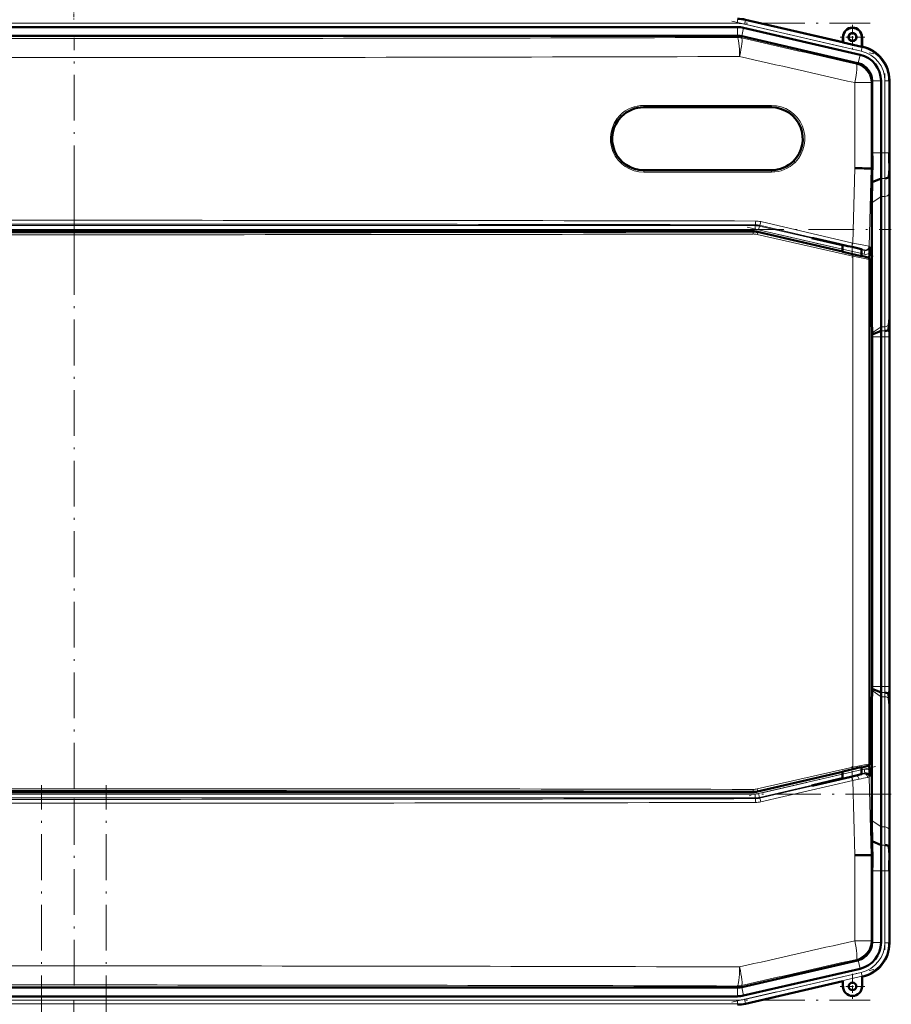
# Model space of a CAD drawing. Extents: x -1595 to 1972, y -1757 to 691.
# Tile 30 of 59: x -1094 to -865, y 190 to 449. Entities that reach past the tile are written whole.
import ezdxf

# ---------------------------------------------------------------- set-up
doc = ezdxf.new("R2010")
doc.units = 0
doc.linetypes.add('DASHDOT', pattern=[18.5, 12, -3, 0.5, -3])

msp = doc.modelspace()

# ---------------------------------------------------------------- linework, layer by layer
at = {"color": 7, "linetype": 'DASHDOT', "lineweight": 18, "ltscale": 0.079532}
msp.add_line((-1079.39, 451.81), (-1079.39, 448.63), dxfattribs=at)
at = {"color": 7, "linetype": 'DASHDOT', "lineweight": 18}
for p, q in [((-1288.12, 447.72), (-870.45, 447.72)), ((-906.76, 448.27), (-869.5, 439.67)), ((-1079.29, 385.21), (-1079.29, 443.89)), ((-866.62, 434.53), (-866.62, 411.9)), ((-1079.28, 407.03), (-1079.28, 232.28)), ((-1293.65, 393.67), (-864.93, 393.67)), ((-902.78, 394.26), (-869.07, 386.48)), ((-866.62, 374.68), (-866.62, 264.62)), ((-1079.29, 195.41), (-1079.29, 254.09)), ((-869.07, 252.82), (-902.78, 245.04)), ((-1087.89, -442.93), (-1087.89, 247.97)), ((-1070.89, -442.93), (-1070.89, 247.97)), ((-864.93, 245.63), (-1293.65, 245.63)), ((-866.62, 227.39), (-866.62, 204.76)), ((-906.76, 191.02), (-869.5, 199.63)), ((-1288.12, 191.58), (-870.45, 191.58))]:
    msp.add_line(p, q, dxfattribs=at)
at = {"color": 7, "lineweight": 18}
for p, q in [((-1253.32, 447.72), (-905.26, 447.72)), ((-905.26, 448.71), (-905.26, 447.72)), ((-905.26, 444.43), (-905.26, 446.72)), ((-903.22, 448.48), (-903.44, 447.51)), ((-903.44, 447.51), (-872.82, 440.44)), ((-903.22, 448.48), (-903.18, 448.66)), ((-903.22, 448.48), (-872.59, 441.41)), ((-905.33, 444), (-905.28, 444.43)), ((-904.16, 444.3), (-904.21, 443.87)), ((-904.18, 444.3), (-903.67, 446.53)), ((-877.54, 444.1), (-877.61, 444.1)), ((-872.68, 444.1), (-872.61, 444.1)), ((-872.59, 441.41), (-872.41, 441.56)), ((-873.61, 437.24), (-873.1, 439.48)), ((-872.59, 441.41), (-872.82, 440.44)), ((-874.11, 437.03), (-873.79, 437.29)), ((-874.53, 409.72), (-874.53, 432.16)), ((-870.23, 432.16), (-874.53, 432.16)), ((-869.91, 432.41), (-870.23, 432.16)), ((-870.23, 432.16), (-870.23, 409.66)), ((-869.91, 432.59), (-867.62, 432.59)), ((-866.62, 432.65), (-866.62, 413.79)), ((-866.62, 432.65), (-865.62, 432.65)), ((-865.44, 432.79), (-865.62, 432.65)), ((-865.62, 432.65), (-865.62, 413.79)), ((-896.35, 426.19), (-929.86, 426.19)), ((-869.91, 413.79), (-867.62, 413.79)), ((-867.62, 413.79), (-866.62, 413.79)), ((-865.62, 413.79), (-866.62, 413.79)), ((-865.62, 413.79), (-865.44, 413.79)), ((-929.86, 408.69), (-896.35, 408.69)), ((-875.05, 390.1), (-874.53, 409.72)), ((-870.23, 409.66), (-870.77, 389.22)), ((-866.58, 407.06), (-867.58, 407.06)), ((-865.62, 402.98), (-865.62, 368.84)), ((-867.62, 402.3), (-870.01, 400.61)), ((-866.62, 402.3), (-867.62, 402.3)), ((-866.62, 402.3), (-866.62, 368.16)), ((-899.16, 395.72), (-875.05, 390.1)), ((-1257.92, 394.67), (-900.66, 394.67)), ((-900.66, 393.67), (-1257.92, 393.67)), ((-901.2, 392.97), (-901.18, 393.18)), ((-900.66, 394.67), (-900.63, 394.88)), ((-900.66, 393.67), (-900.66, 394.67)), ((-900.05, 393.05), (-900.08, 392.85)), ((-900.08, 392.85), (-874.96, 387.11)), ((-899.76, 393.56), (-899.53, 394.54)), ((-877.73, 388.48), (-899.76, 393.56)), ((-899.51, 394.75), (-899.53, 394.54)), ((-899.53, 394.54), (-877.73, 389.5)), ((-875.41, 389.13), (-899.51, 394.75)), ((-875.01, 386.62), (-900.13, 392.36)), ((-872.74, 388.35), (-871.87, 388.15)), ((-872.09, 387.18), (-872.74, 387.33)), ((-872.09, 387.18), (-871.87, 388.15)), ((-871.87, 388.15), (-871.99, 388.27)), ((-870.77, 389.22), (-870.64, 389.1)), ((-875.01, 252.69), (-875.01, 386.62)), ((-871.09, 386.29), (-871.04, 386.34)), ((-870.65, 385.85), (-870.7, 385.8)), ((-870.7, 385.8), (-870.7, 253.51)), ((-865.46, 369.65), (-865.41, 369.65)), ((-867.62, 368.16), (-869.92, 366.53)), ((-866.63, 367.06), (-867.63, 367.06)), ((-866.62, 368.16), (-867.62, 368.16)), ((-867.62, 365.51), (-869.91, 365.51)), ((-866.62, 365.51), (-867.62, 365.51)), ((-866.62, 365.51), (-865.62, 365.51)), ((-866.62, 365.51), (-866.62, 273.79)), ((-865.44, 365.51), (-865.62, 365.51)), ((-865.62, 365.51), (-865.62, 273.79)), ((-867.62, 273.79), (-869.91, 273.79)), ((-866.62, 273.79), (-867.62, 273.79)), ((-866.62, 273.79), (-865.62, 273.79)), ((-865.44, 273.79), (-865.62, 273.79)), ((-867.62, 271.14), (-869.92, 272.77)), ((-866.63, 272.24), (-867.63, 272.24)), ((-866.62, 271.14), (-867.62, 271.14)), ((-866.62, 237), (-866.62, 271.14)), ((-865.62, 236.31), (-865.62, 270.46)), ((-865.41, 269.65), (-865.46, 269.65)), ((-871.04, 252.98), (-871.09, 253.02)), ((-870.7, 253.51), (-870.65, 253.47)), ((-900.13, 246.96), (-875.01, 252.69)), ((-874.96, 252.21), (-900.08, 246.47)), ((-899.76, 245.73), (-877.73, 250.82)), ((-872.74, 251.97), (-872.09, 252.12)), ((-871.87, 251.15), (-872.74, 250.94)), ((-872.09, 252.12), (-871.87, 251.15)), ((-871.99, 251.03), (-871.87, 251.15)), ((-877.73, 249.79), (-899.53, 244.76)), ((-899.51, 244.55), (-875.41, 250.17)), ((-875.05, 249.2), (-899.16, 243.58)), ((-874.53, 229.58), (-875.05, 249.2)), ((-870.64, 250.2), (-870.77, 250.08)), ((-870.77, 250.08), (-870.23, 229.64)), ((-1257.92, 245.63), (-900.66, 245.63)), ((-901.18, 246.13), (-901.2, 246.34)), ((-900.66, 245.63), (-900.66, 244.63)), ((-900.05, 246.26), (-900.08, 246.47)), ((-899.76, 245.73), (-899.53, 244.76)), ((-900.66, 244.63), (-1257.92, 244.63)), ((-900.66, 244.63), (-900.63, 244.42)), ((-899.51, 244.55), (-899.53, 244.76)), ((-867.62, 237), (-870.01, 238.68)), ((-866.62, 237), (-867.62, 237)), ((-866.58, 232.24), (-867.58, 232.24)), ((-874.53, 207.14), (-874.53, 229.58)), ((-870.23, 229.64), (-870.23, 207.14)), ((-869.91, 225.51), (-867.62, 225.51)), ((-867.62, 225.51), (-866.62, 225.51)), ((-865.62, 225.51), (-866.62, 225.51)), ((-866.62, 206.65), (-866.62, 225.51)), ((-865.62, 225.51), (-865.44, 225.51)), ((-865.62, 206.65), (-865.62, 225.51)), ((-874.53, 207.14), (-870.23, 207.14)), ((-869.91, 206.88), (-870.23, 207.14)), ((-869.91, 206.71), (-867.62, 206.71)), ((-865.62, 206.65), (-866.62, 206.65)), ((-865.62, 206.65), (-865.44, 206.5)), ((-874.11, 202.27), (-873.79, 202.01)), ((-873.61, 202.06), (-873.1, 199.82)), ((-903.44, 191.79), (-872.82, 198.86)), ((-872.82, 198.86), (-872.59, 197.89)), ((-903.22, 190.82), (-872.59, 197.89)), ((-872.41, 197.74), (-872.59, 197.89)), ((-905.33, 195.3), (-905.28, 194.87)), ((-905.26, 194.87), (-905.26, 192.58)), ((-904.16, 195), (-904.21, 195.42)), ((-904.18, 195), (-903.67, 192.76)), ((-1253.32, 191.58), (-905.26, 191.58)), ((-905.26, 190.58), (-905.26, 191.58)), ((-903.22, 190.82), (-903.44, 191.79)), ((-1253.32, 190.58), (-905.26, 190.58)), ((-905.26, 190.58), (-905.26, 190.4)), ((-903.22, 190.82), (-903.18, 190.64))]:
    msp.add_line(p, q, dxfattribs=at)
at = {"color": 7, "lineweight": 50}
for p, q in [((-920.25, 446.72), (-1233.05, 446.72)), ((-920.25, 446.72), (-905.26, 446.72)), ((-903.18, 448.66), (-877.61, 442.76)), ((-903.18, 448.66), (-877.61, 442.76)), ((-1253.29, 444.43), (-905.28, 444.43)), ((-905.28, 444.43), (-905.26, 444.43)), ((-873.79, 437.29), (-904.16, 444.3)), ((-903.67, 446.53), (-873.1, 439.48)), ((-877.61, 442.76), (-877.61, 444.1)), ((-877.54, 442.67), (-877.54, 444.1)), ((-872.68, 444.1), (-872.68, 441.55)), ((-872.61, 444.1), (-872.61, 441.6)), ((-877.54, 442.67), (-877.61, 442.76)), ((-877.54, 442.67), (-872.68, 441.55)), ((-872.68, 441.55), (-872.61, 441.6)), ((-872.61, 441.6), (-872.41, 441.56)), ((-869.91, 432.41), (-869.91, 432.59)), ((-869.91, 432.41), (-869.91, 413.79)), ((-867.62, 432.59), (-867.62, 413.79)), ((-865.44, 432.79), (-865.44, 413.79)), ((-865.44, 432.59), (-865.44, 413.79)), ((-929.92, 425.69), (-896.42, 425.69)), ((-896.42, 409.19), (-929.92, 409.19)), ((-870.58, 409.66), (-870.23, 409.66)), ((-869.9, 409.65), (-870.23, 409.66)), ((-865.41, 409.65), (-865.59, 407.46)), ((-867.58, 407.06), (-869.96, 406.07)), ((-865.44, 406.72), (-865.44, 372.58)), ((-865.44, 406.72), (-865.44, 372.58)), ((-870.01, 369.65), (-870.01, 400.61)), ((-867.62, 402.3), (-867.62, 368.16)), ((-901.18, 393.18), (-1257.39, 393.18)), ((-900.05, 393.05), (-877.73, 387.9)), ((-878.49, 389.72), (-885.74, 391.4)), ((-885.35, 391.4), (-885.74, 391.4)), ((-885.35, 391.4), (-878.49, 389.82)), ((-878.49, 389.82), (-877.07, 389.48)), ((-878.49, 389.72), (-878.49, 389.82)), ((-877.73, 389.55), (-878.49, 389.72)), ((-877.73, 389.64), (-877.73, 387.82)), ((-877.07, 389.48), (-876.37, 389.32)), ((-876.37, 389.32), (-876.23, 389.29)), ((-876.23, 389.29), (-875.24, 389.07)), ((-872.74, 388.46), (-872.74, 386.67)), ((-870.66, 387.38), (-870.7, 386.07)), ((-872.74, 386.75), (-872.63, 386.72)), ((-872.63, 386.72), (-872.05, 386.57)), ((-872.05, 386.57), (-871.04, 386.34)), ((-870.65, 385.85), (-870.65, 253.47)), ((-870.65, 369.66), (-870.01, 369.65)), ((-869.92, 366.53), (-870.01, 369.65)), ((-865.46, 369.65), (-865.63, 367.46)), ((-867.63, 367.06), (-869.91, 366.11)), ((-869.91, 366.11), (-869.92, 366.53)), ((-869.91, 365.51), (-869.91, 366.11)), ((-869.91, 273.79), (-869.91, 365.51)), ((-867.62, 365.51), (-867.62, 273.79)), ((-865.44, 365.51), (-865.44, 273.79)), ((-865.44, 365.51), (-865.44, 273.79)), ((-869.91, 273.79), (-869.91, 273.19)), ((-869.92, 272.77), (-870.01, 269.64)), ((-869.91, 273.19), (-869.92, 272.77)), ((-867.63, 272.24), (-869.91, 273.19)), ((-867.62, 237), (-867.62, 271.14)), ((-865.46, 269.65), (-865.63, 271.84)), ((-870.65, 269.64), (-870.01, 269.64)), ((-870.01, 269.64), (-870.01, 238.68)), ((-865.44, 232.58), (-865.44, 266.72)), ((-865.44, 232.58), (-865.44, 266.72)), ((-870.66, 251.92), (-870.7, 253.25)), ((-877.73, 251.42), (-900.05, 246.26)), ((-877.73, 251.49), (-877.73, 249.66)), ((-872.74, 250.84), (-872.74, 252.64)), ((-872.63, 252.59), (-872.74, 252.57)), ((-872.05, 252.74), (-872.63, 252.59)), ((-871.04, 252.98), (-872.05, 252.74)), ((-878.49, 249.57), (-885.74, 247.9)), ((-885.35, 247.9), (-885.74, 247.9)), ((-885.35, 247.9), (-878.49, 249.48)), ((-878.49, 249.48), (-877.07, 249.81)), ((-877.73, 249.75), (-878.49, 249.57)), ((-878.49, 249.57), (-878.49, 249.48)), ((-877.07, 249.81), (-876.37, 249.98)), ((-876.37, 249.98), (-876.23, 250)), ((-876.23, 250), (-875.24, 250.23)), ((-1257.39, 246.13), (-901.18, 246.13)), ((-867.58, 232.24), (-869.96, 233.23)), ((-869.96, 233.23), (-869.93, 231.46)), ((-869.93, 231.46), (-869.9, 229.65)), ((-865.41, 229.65), (-865.59, 231.84)), ((-870.23, 229.64), (-870.58, 229.63)), ((-869.9, 229.65), (-870.23, 229.64)), ((-869.91, 206.88), (-869.91, 225.51)), ((-867.62, 206.71), (-867.62, 225.51)), ((-865.44, 206.5), (-865.44, 225.51)), ((-865.44, 206.7), (-865.44, 225.51)), ((-869.91, 206.88), (-869.91, 206.71)), ((-873.79, 202.01), (-904.16, 195)), ((-903.67, 192.76), (-873.1, 199.82)), ((-903.18, 190.64), (-877.61, 196.54)), ((-877.61, 196.54), (-877.61, 195.19)), ((-872.61, 197.69), (-872.41, 197.74)), ((-872.61, 195.19), (-872.61, 197.69)), ((-1253.29, 194.87), (-905.28, 194.87)), ((-905.28, 194.87), (-905.26, 194.87)), ((-920.25, 192.58), (-1233.05, 192.58)), ((-920.25, 192.58), (-905.26, 192.58))]:
    msp.add_line(p, q, dxfattribs=at)
at = {"color": 7, "linetype": 'DASHDOT', "lineweight": 18, "ltscale": 0.1625}
for p, q in [((-875.11, 447.35), (-875.11, 440.85)), ((-871.86, 444.1), (-878.36, 444.1)), ((-875.11, 198.44), (-875.11, 191.94)), ((-871.86, 195.19), (-878.36, 195.19))]:
    msp.add_line(p, q, dxfattribs=at)
at = {"color": 7, "linetype": 'DASHDOT', "lineweight": 18, "ltscale": 0.08985}
msp.add_line((-875.23, 389.94), (-875.23, 386.34), dxfattribs=at)
at = {"color": 7, "linetype": 'DASHDOT', "lineweight": 18, "ltscale": 0.019627}
msp.add_line((-875.24, 389.13), (-875.24, 388.35), dxfattribs=at)
at = {"color": 7, "linetype": 'DASHDOT', "lineweight": 18, "ltscale": 0.019614}
msp.add_line((-875.24, 250.17), (-875.24, 250.95), dxfattribs=at)
at = {"color": 7, "linetype": 'DASHDOT', "lineweight": 18, "ltscale": 0.089713}
msp.add_line((-875.23, 252.95), (-875.23, 249.36), dxfattribs=at)
at = {"color": 7, "linetype": 'DASHDOT', "lineweight": 18, "ltscale": 0.367545}
msp.add_line((-1079.39, 191.62), (-1079.39, 176.92), dxfattribs=at)
at = {"color": 7, "lineweight": 18}
for points in [[(-875.05, 390.1), (-871.62, 389.42), (-870.83, 389.24), (-870.78, 389.22), (-870.77, 389.22)], [(-871.99, 388.27), (-872, 388.27), (-872.02, 388.28), (-872.13, 388.32), (-873.81, 388.75), (-875.41, 389.13)], [(-870.7, 385.8), (-870.71, 385.8), (-870.72, 385.8), (-870.81, 385.81), (-871.57, 385.94), (-875.01, 386.62)], [(-874.96, 387.11), (-872.66, 386.6), (-871.28, 386.31), (-871.12, 386.29), (-871.09, 386.29), (-871.09, 386.29), (-871.09, 386.29)], [(-875.01, 252.69), (-871.5, 253.39), (-870.83, 253.5), (-870.73, 253.51), (-870.71, 253.51), (-870.7, 253.51), (-870.7, 253.51)], [(-871.09, 253.02), (-871.09, 253.02), (-871.1, 253.02), (-871.18, 253.02), (-871.83, 252.89), (-874.96, 252.21)], [(-872.28, 250.94), (-872.03, 251.01), (-872, 251.03), (-871.99, 251.03)], [(-870.77, 250.08), (-870.78, 250.08), (-870.82, 250.06), (-871.12, 249.99)]]:
    msp.add_lwpolyline(points, dxfattribs=at)
at = {"color": 7, "lineweight": 50}
for points in [[(-877.73, 387.82), (-877.73, 387.82), (-877.72, 387.82), (-877.69, 387.81), (-877.33, 387.7), (-874.32, 386.99), (-872.78, 386.67), (-872.75, 386.67), (-872.74, 386.67), (-872.74, 386.67)], [(-875.24, 389.07), (-873.78, 388.72), (-872.82, 388.48), (-872.65, 388.43), (-872.64, 388.42), (-872.63, 388.42)], [(-872.63, 388.42), (-872.63, 388.42), (-872.64, 388.42), (-872.64, 388.42), (-872.74, 388.43)], [(-874.68, 252.24), (-876.83, 251.73), (-877.63, 251.53), (-877.72, 251.5), (-877.73, 251.49), (-877.73, 251.49)], [(-875.24, 250.23), (-873.78, 250.58), (-872.82, 250.82), (-872.65, 250.87), (-872.64, 250.88), (-872.63, 250.88)], [(-872.74, 252.64), (-872.74, 252.65), (-872.74, 252.65), (-872.75, 252.65), (-872.85, 252.63), (-873.7, 252.46), (-874.68, 252.24)], [(-872.63, 250.88), (-872.63, 250.88), (-872.64, 250.88), (-872.64, 250.88), (-872.74, 250.87)]]:
    msp.add_lwpolyline(points, dxfattribs=at)
for centre, radius in [((-875.11, 444.1), 1.07), ((-875.11, 444.1), 1), ((-875.11, 195.19), 1)]:
    msp.add_circle(centre, radius, dxfattribs=at)
for centre, radius, start, end in [((-905.26, 439.65), 9.25, 77.0007, 89.9996), ((-905.26, 439.65), 7.06, 77.0006, 89.9996), ((-875.11, 444.1), 2.5, 0, 180), ((-875.11, 444.1), 2.43, 360, 180), ((-874.68, 432.59), 9.25, 359.9943, 77.0057), ((-874.43, 432.8), 8.99, 359.9916, 77.0084), ((-874.69, 432.59), 7.06, 359.9966, 77.0032), ((-874.92, 432.41), 5.01, 2.1031, 74.9072), ((-929.92, 417.44), 8.25, 90, 134.9612), ((-896.42, 417.44), 8.25, 314.9294, 90), ((-929.92, 417.44), 8.25, 134.9699, 270), ((-177.42, 413.77), 692.49, 179.99805, 180.34055), ((-297.38, 413.65), 570.24, 179.9861, 180.6624), ((-517.85, 413.7), 347.59, 179.9856, 180.6685), ((-896.42, 417.44), 8.25, 270, 314.9153), ((-890.04, -797.08), 1206.9, 89.07649, 89.26402), ((-259.13, 396.81), 610.9, 178.79561, 179.13148), ((-658.22, 406.47), 207.22, 179.1215, 179.9313), ((-478.55, 400.15), 391.46, 179.1331, 179.9319), ((-527.85, 401.9), 339.78, 179.1293, 179.9319), ((-931.16, 388.91), 60.52, 358.5511, 0.1764), ((-871.15, 385.85), 0.5, 359.998, 77.002), ((-1077.85, 372.82), 212.42, 359.1437, 359.9337), ((-658.08, 372.83), 207.36, 180.0695, 180.8788), ((-1223.15, 365.59), 357.71, 359.9872, 0.6507), ((-518.36, 365.6), 347.08, 179.3309, 180.0147), ((-947.45, 368.25), 79.82, 359.1476, 359.9359), ((-1002.41, 365.54), 134.79, 359.9876, 0.6479), ((-1002.41, 273.76), 134.79, 359.3521, 0.0124), ((-1223.15, 273.71), 357.71, 359.3493, 0.0128), ((-518.36, 273.7), 347.08, 179.9853, 180.6691), ((-947.45, 271.05), 79.82, 0.0641, 0.8524), ((-1077.85, 266.47), 212.42, 0.0663, 0.8563), ((-658.08, 266.47), 207.36, 179.1212, 179.9305), ((-871.15, 253.47), 0.5, 282.998, 0.002), ((-931.16, 250.39), 60.52, 359.8196, 1.4448), ((-478.55, 239.15), 391.46, 180.0681, 180.8669), ((-527.85, 237.4), 339.78, 180.0681, 180.8707), ((-658.22, 232.83), 207.22, 180.0687, 180.8785), ((-297.38, 225.65), 570.24, 179.3376, 180.0139), ((-890.02, 1435.25), 1205.77, 270.73585, 270.92354), ((-177.42, 225.53), 692.49, 179.65945, 180.00195), ((-517.85, 225.59), 347.59, 179.3315, 180.0144), ((-874.92, 206.89), 5, 285.1029, 357.9073), ((-874.69, 206.7), 7.06, 282.9968, 0.0034), ((-874.43, 206.5), 8.99, 282.9916, 0.0084), ((-875.11, 195.19), 2.5, 180, 360), ((-905.26, 199.65), 7.06, 270.0004, 282.9994), ((-905.26, 199.65), 9.25, 270.0004, 282.9992), ((-905.26, 199.65), 9.25, 270.0004, 282.9993)]:
    msp.add_arc(centre, radius, start, end, dxfattribs=at)
at = {"color": 7, "lineweight": 18}
for centre, radius, start, end in [((-905.26, 439.65), 9.06, 77.0008, 89.9996), ((-905.26, 439.65), 8.06, 77.0006, 89.9996), ((-1079.29, 56093.04), 55649.31, 269.820896, 270.179106), ((11791.85, 56214.53), 57197.52, 257.175313, 257.206234), ((-1079.29, 56468.3), 56029.56, 269.821504, 270.178498), ((11830.38, 56572.6), 57560.09, 257.2175922, 257.2484236), ((-874.62, 432.65), 7.99, 359.9916, 77.0084), ((-874.62, 432.65), 8.99, 359.9997, 77.0003), ((-929.87, 417.44), 8.75, 89.9957, 134.9539), ((-896.35, 417.44), 8.75, 314.9196, 90.0213), ((-929.87, 417.44), 8.75, 134.9606, 270.0213), ((-297.52, 413.65), 569.11, 179.986, 180.6637), ((-331.65, 413.66), 533.98, 179.9859, 180.6653), ((-896.35, 417.44), 8.75, 269.9957, 314.9129), ((-527.48, 401.9), 339.14, 179.1277, 179.9318), ((-547.37, 402.6), 318.25, 179.1257, 179.9316), ((-1079.29, -83416.51), 83812.57, 89.8777831, 90.1222151), ((-1079.29, -83302.97), 83698.04, 89.8777011, 90.122297), ((-900.52, 389.88), 5.99, 76.8712, 89.8909), ((-1079.28, 84178.23), 83785.95, 269.8781811, 270.1218207), ((-1079.28, 84121.33), 83728.55, 269.8781333, 270.1218617), ((-901.19, 387.97), 5, 77.1098, 90.1116), ((-901.13, 387.98), 4.49, 77.1108, 90.1395), ((-900.66, 389.66), 5, 77.0066, 89.9934), ((-900.66, 389.66), 4, 77.0047, 89.9953), ((-900.64, 389.88), 5, 76.8528, 89.8509), ((-871.64, 389.13), 2, 256.9951, 299.3366), ((-871.64, 389.12), 0.999, 256.9181, 358.54), ((-871.2, 385.8), 0.5, 0.0159, 76.9841), ((-947.06, 368.25), 80.44, 359.1546, 359.9369), ((-1002.79, 365.53), 136.17, 359.9884, 0.642), ((-966.89, 368.95), 101.27, 359.1557, 359.937), ((-1037.09, 365.54), 171.47, 359.9884, 0.6411), ((-1002.79, 273.76), 136.17, 359.358, 0.0116), ((-1037.09, 273.76), 171.47, 359.3589, 0.0116), ((-947.06, 271.05), 80.44, 0.0631, 0.8454), ((-966.89, 270.35), 101.27, 0.063, 0.8443), ((-871.2, 253.51), 0.5, 283.0159, 359.9841), ((-921.51, 447.85), 202.98, 283.1255, 283.506), ((-901.07, 363), 115.71, 283.48, 284.0366), ((-881.45, 284.77), 35.05, 283.9245, 285.1673), ((-871.64, 250.17), 2, 60.6635, 103.005), ((-871.64, 250.17), 0.999, 1.46, 103.0819), ((-931.98, 546.05), 302.27, 280.857, 281.1749), ((-892.25, 346.79), 99.08, 280.9623, 282.3111), ((-1079.28, -83538.92), 83785.95, 89.8781793, 90.1218189), ((-1079.28, -83482.02), 83728.55, 89.8781383, 90.1218667), ((-901.19, 251.34), 5, 269.8884, 282.8902), ((-901.13, 251.33), 4.49, 269.8605, 282.8892), ((-900.66, 249.63), 4, 270.0047, 282.9953), ((-1079.29, 84055.8), 83812.57, 269.8777849, 270.1222169), ((-1079.29, 83942.27), 83698.04, 269.877703, 270.1222989), ((-900.64, 249.42), 5, 270.1491, 283.1472), ((-900.52, 249.41), 5.99, 270.1091, 283.1288), ((-527.48, 237.4), 339.14, 180.0682, 180.8723), ((-547.37, 236.69), 318.25, 180.0684, 180.8743), ((-297.52, 225.65), 569.11, 179.3363, 180.014), ((-331.65, 225.64), 533.98, 179.3347, 180.0141), ((11830.38, -55933.3), 57560.09, 102.7515764, 102.7824078), ((-874.62, 206.65), 7.99, 282.9916, 0.0084), ((-874.62, 206.65), 8.99, 282.9997, 0.0003), ((11791.85, -55575.23), 57197.52, 102.793766, 102.824687), ((-1079.29, -55829), 56029.56, 89.821502, 90.178496), ((-1079.29, -55453.75), 55649.31, 89.820894, 90.179104), ((-905.26, 199.65), 8.06, 270.0004, 282.9994), ((-905.26, 199.65), 9.06, 270.0004, 282.9992)]:
    msp.add_arc(centre, radius, start, end, dxfattribs=at)
at = {"color": 7, "lineweight": 50}
for centre, major_axis, ratio, start_param, end_param in [((-905.28, 439.43), (4.97, -0.57), 0.999653, 1.457389, 1.679108), ((-874.91, 432.41), (-3.11, 3.91), 0.999441, 5.34848, 5.384068), ((-866.59, 407.47), (1, 0), 0.414186, 4.715241, 6.251123), ((-901.18, 388.18), (4.97, -0.57), 0.999846, 1.457367, 1.684225), ((-866.63, 367.48), (1, 0), 0.414343, 4.715179, 6.251104), ((-866.63, 271.82), (1, 0), 0.414215, 0.032067, 1.567956), ((-901.18, 251.13), (4.97, 0.57), 0.999846, 4.59896, 4.825818), ((-866.59, 231.82), (1, 0), 0.414215, 0.032067, 1.567956), ((-874.91, 206.88), (-3.11, -3.91), 0.999441, 0.899117, 0.934706), ((-905.28, 199.87), (4.97, 0.57), 0.999653, 4.604077, 4.825796)]:
    msp.add_ellipse(centre, major_axis=major_axis, ratio=ratio, start_param=start_param, end_param=end_param, dxfattribs=at)
at = {"color": 7, "lineweight": 18}
for centre, major_axis, ratio, start_param, end_param in [((-905.33, 439), (4.97, -0.57), 0.999653, 1.457389, 1.684204), ((-905.33, 439), (0.02, -5), 0.119003, 1.570423, 3.115225), ((-905.33, 439), (-1.11, -4.88), 0.116076, 1.597214, 3.115235), ((-875.23, 432.16), (-1.11, -4.88), 0.136195, 1.601714, 3.115166), ((-875.23, 432.16), (3.11, -3.91), 0.999441, 0.899117, 2.242476), ((-929.92, 426.19), (0, -0.5), 0.101872, 0, 1.570796), ((-896.42, 426.19), (0, 0.5), 0.124719, 3.141593, 4.712389), ((-936.1, 423.63), (0.353, -0.354), 0.069254, 0.000014, 1.501741), ((-890.24, 411.25), (0.353, -0.354), 0.091666, 1.479613, 3.141593), ((-929.92, 408.69), (0, 0.5), 0.101872, 4.712389, 6.283185), ((-896.42, 408.69), (0, -0.5), 0.124719, 1.570796, 3.141593), ((-866.62, 403.01), (-1, 0), 0.707107, 1.570796, 3.106686), ((-900.63, 395.88), (0, -1), 0.121885, 0.017584, 1.571058), ((-899.28, 395.72), (-0.227, -0.974), 0.119647, 0.01758, 1.598677), ((-901.2, 392.47), (0.001, -0.5), 0.121453, 1.570537, 3.124009), ((-900.19, 392.36), (-0.111, -0.487), 0.119115, 1.598027, 3.124014), ((-875.19, 390.1), (-0.227, -0.974), 0.135666, 0.017616, 1.602449), ((-871.77, 389.24), (0.682, 0.732), 0.99939, 3.664878, 5.435811), ((-875.08, 386.62), (-0.111, -0.487), 0.135841, 1.601805, 3.123976), ((-866.62, 368.87), (-1, 0), 0.707107, 1.570796, 3.106686), ((-866.62, 270.43), (-1, 0), 0.707107, 3.176499, 4.712389), ((-875.08, 252.69), (0.111, -0.487), 0.135841, 0.017617, 1.539787), ((-873.88, 249.51), (0.234, -0.972), 0.460439, 1.469807, 3.121928), ((-872.05, 249.97), (0.266, -0.964), 0.924796, 1.34401, 3.095701), ((-871.77, 250.06), (-0.682, 0.732), 0.99939, 3.988967, 5.7599), ((-875.19, 249.2), (0.227, -0.974), 0.135666, 1.539144, 3.123976), ((-901.2, 246.84), (-0.001, -0.5), 0.121453, 0.017583, 1.571056), ((-900.19, 246.96), (0.111, -0.487), 0.119115, 0.017578, 1.543566), ((-900.66, 249.63), (4.97, 0.57), 0.999846, 4.59896, 4.825818), ((-900.63, 243.42), (0, -1), 0.121885, 1.570535, 3.124008), ((-899.28, 243.58), (0.227, -0.974), 0.119647, 1.542916, 3.124013), ((-866.62, 236.29), (-1, 0), 0.707107, 3.176499, 4.712389), ((-875.23, 207.14), (1.11, -4.88), 0.136195, 0.026426, 1.539879), ((-875.23, 207.14), (-3.11, -3.91), 0.999441, 0.899117, 2.242476), ((-905.33, 200.3), (-0.02, -5), 0.119003, 0.026367, 1.57117), ((-905.33, 200.3), (1.11, -4.88), 0.116076, 0.026358, 1.544378), ((-905.33, 200.3), (-4.97, -0.57), 0.999653, 1.457389, 1.684204)]:
    msp.add_ellipse(centre, major_axis=major_axis, ratio=ratio, start_param=start_param, end_param=end_param, dxfattribs=at)

doc.saveas('drawing.dxf')
